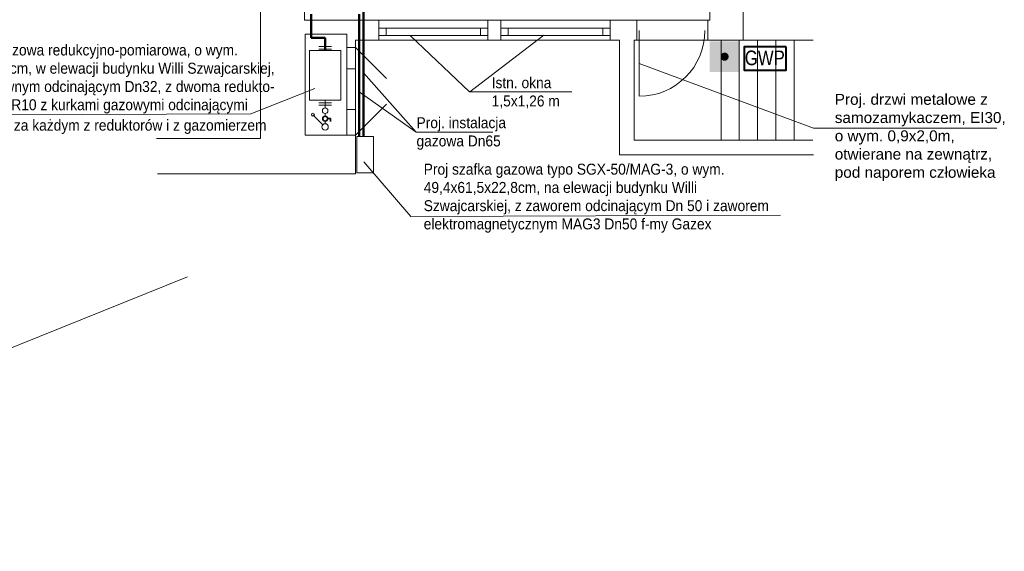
# Model space of a CAD drawing. Header units: millimetres. Extents: x -26820 to -12632, y -5851 to 1958.
# Tile 6 of 95: x -18908 to -17560, y -5851 to -5123. Entities that reach past the tile are written whole.
import ezdxf
from ezdxf.lldxf.tags import DXFTag

# ---------------------------------------------------------------- set-up
doc = ezdxf.new("R2010")
doc.units = ezdxf.units.MM
doc.linetypes.add('DASHED', pattern=[181.05, 120.7, -60.35])
doc.layers.add('__PROTECT_ZNAKI_DODATKOWE', color=10, linetype='Continuous')
for name, color, linetype, lineweight in [('A-INW-SC', 30, 'Continuous', 13), ('GAZ', 50, 'GAS_LINE', 50), ('INST_KOTŁOWNIA', 22, 'Continuous', 60), ('ściany', 84, 'Continuous', 35)]:
    doc.layers.add(name, color=color, linetype=linetype, lineweight=lineweight)
doc.styles.add('opis_szachtow', font='ARIALN.TTF')
doc.styles.get("Standard").update_dxf_attribs({"font": 'arial.ttf'})
tags = doc.linetypes.add('GAS_LINE', pattern='A,12.7,-5.08,["GAS",Standard,S=2.54,R=0,X=-2.54,Y=-1.27],-6.35', length=24.13).pattern_tags.tags
tags[6] = DXFTag(74, 10)

# ---------------------------------------------------------------- blocks, each defined once
blk = doc.blocks.new('__PROTECT_ZNAKI_ROP')
at = {"layer": '__PROTECT_ZNAKI_DODATKOWE'}
h = blk.add_hatch(color=256, dxfattribs=at)
h.paths.add_polyline_path([(-41.2, -42.2), (41.2, -42.2), (41.2, 41.3), (-41.2, 41.3)])
h.paths.add_polyline_path([(-37.5, 37.5), (37.5, 37.5), (37.5, -38.4), (-37.5, -38.4)], flags=16)
for points in [[(-37.5, 37.5), (-37.5, -38.4), (37.5, -38.4), (37.5, 37.5)], [(-11.3, -0.4, 1), (11.3, -0.4, 1)]]:
    blk.add_hatch(color=255, dxfattribs=at).paths.add_polyline_path(points)
h = blk.add_hatch(color=256, dxfattribs=at)
h.paths.add_polyline_path([(-29.6, -0.4, 1), (29.6, -0.4, 1)])
h.paths.add_polyline_path([(11.3, -0.4, -1), (-11.3, -0.4, -1)], flags=16)

msp = doc.modelspace()

# ---------------------------------------------------------------- linework, layer by layer
at = {"color": 7, "lineweight": 15}
for p, q in [((-18373.09, -5144.65), (-18292.05, -5221.56)), ((-18190.4, -5143.93), (-18291.86, -5221.56)), ((-17821.15, -5271.38), (-18059.85, -5182.72)), ((-18365.15, -5276.94), (-18437.45, -5195.57)), ((-18591.6, -5251.85), (-18504.07, -5217.21)), ((-18365.15, -5276.94), (-18443.05, -5221.76)), ((-18292.05, -5221.56), (-18151.86, -5221.56)), ((-19044.24, -5253.41), (-18591.6, -5251.85)), ((-18365.15, -5276.94), (-18260.07, -5276.94)), ((-17570.04, -5271.38), (-17821.15, -5271.38)), ((-18436.96, -5317.47), (-18372.37, -5392.29)), ((-18372.37, -5392.29), (-17866.14, -5390.55))]:
    msp.add_line(p, q, dxfattribs=at)
at = {"layer": 'A-INW-SC', "color": 7}
for p, q in [((-17917.33, -4096.93), (-17917.33, -5150.88)), ((-18578.46, -4418.18), (-18578.46, -5285.73)), ((-17963.13, -4455.18), (-17963.13, -5123.18)), ((-18518.13, -5072.18), (-18518.13, -5123.18)), ((-17963.13, -5123.18), (-18518.13, -5123.18)), ((-18416.13, -5123.18), (-18416.13, -5150.88)), ((-18267.13, -5134.21), (-18416.13, -5134.21)), ((-18406.13, -5134.21), (-18406.13, -5144.26)), ((-18277.13, -5134.21), (-18277.13, -5144.26)), ((-18267.13, -5123.18), (-18267.13, -5150.88)), ((-18249.43, -5123.18), (-18249.43, -5150.88)), ((-18099.43, -5134.21), (-18249.43, -5134.21)), ((-18239.43, -5134.21), (-18239.43, -5144.26)), ((-18109.43, -5134.21), (-18109.43, -5144.26)), ((-18099.43, -5123.18), (-18099.43, -5150.88)), ((-18062.93, -5123.18), (-18062.93, -5150.88)), ((-17965.93, -5123.18), (-17965.93, -5150.88)), ((-18517.13, -5142.38), (-18517.13, -5280.88)), ((-18460.13, -5142.38), (-18517.13, -5142.38)), ((-18460.13, -5142.38), (-18460.13, -5280.88)), ((-18267.13, -5144.26), (-18416.13, -5144.26)), ((-18099.43, -5144.26), (-18249.43, -5144.26)), ((-18059.85, -5137.72), (-18059.85, -5227.72)), ((-18498.44, -5159.56), (-18481.17, -5159.56)), ((-18498.44, -5162.9), (-18481.17, -5162.9)), ((-18460.13, -5160.88), (-18448.13, -5160.88)), ((-18086.74, -5150.88), (-18448.13, -5150.88)), ((-18448.13, -5150.88), (-18448.13, -5333.88)), ((-18405.71, -5203.3), (-18448.13, -5160.88)), ((-18086.74, -5150.88), (-18086.74, -5307.88)), ((-17821.78, -5150.88), (-18066.74, -5150.88)), ((-18066.74, -5150.88), (-18066.74, -5287.88)), ((-17947.74, -5150.88), (-17947.74, -5287.88)), ((-17922.74, -5150.88), (-17922.74, -5287.88)), ((-17897.74, -5150.88), (-17897.74, -5287.88)), ((-17872.74, -5150.88), (-17872.74, -5287.88)), ((-17847.74, -5150.88), (-17847.74, -5287.88)), ((-18468.2, -5164.88), (-18511.4, -5164.88)), ((-18511.4, -5164.88), (-18511.4, -5232.88)), ((-18468.2, -5164.88), (-18468.2, -5232.88)), ((-18448.13, -5189.88), (-18460.13, -5189.88)), ((-18468.2, -5232.88), (-18511.4, -5232.88)), ((-18498.44, -5236.46), (-18481.17, -5236.46)), ((-18498.44, -5239.8), (-18481.17, -5239.8)), ((-18489.8, -5232.88), (-18489.8, -5243.65)), ((-18405.71, -5238.45), (-18448.13, -5280.88)), ((-18492.87, -5266.56), (-18506.55, -5252.88)), ((-18489.8, -5251.25), (-18489.8, -5254.92)), ((-18448.13, -5245.88), (-18460.13, -5245.88)), ((-18489.8, -5261.62), (-18489.8, -5265.29)), ((-18460.13, -5280.88), (-18517.13, -5280.88)), ((-18448.13, -5280.88), (-18460.13, -5280.88)), ((-18578.46, -5285.73), (-18720.71, -5285.73)), ((-17822.32, -5287.88), (-18066.74, -5287.88)), ((-17821.09, -5307.88), (-18086.74, -5307.88)), ((-18448.13, -5333.88), (-18719.41, -5333.88)), ((-18678.35, -5474.9), (-19610.97, -5851.21))]:
    msp.add_line(p, q, dxfattribs=at)
msp.add_lwpolyline([(-18446.45, -5282.97), (-18446.45, -5332.37), (-18423.65, -5332.37), (-18423.65, -5282.97), (-18446.45, -5282.97)], dxfattribs=at)
for centre, radius in [((-18489.8, -5247.45), 3.8), ((-18506.55, -5252.88), 2.1), ((-18489.8, -5269.62), 4.33)]:
    msp.add_circle(centre, radius, dxfattribs=at)
msp.add_arc((-18059.85, -5137.72), 90, 270, 0, dxfattribs=at)
at = {"layer": 'GAZ', "color": 7, "ltscale": 2}
for p, q in [((-18437.45, -5108.18), (-18437.45, -5282.97)), ((-18443.05, -5114.98), (-18443.05, -5282.97))]:
    msp.add_line(p, q, dxfattribs=at)
at = {"layer": 'GAZ', "color": 7, "ltscale": 4}
for p, q in [((-18508.92, -5114.98), (-18508.92, -5147.39)), ((-18489.8, -5147.39), (-18508.92, -5147.39)), ((-18489.8, -5147.39), (-18489.8, -5164.88))]:
    msp.add_line(p, q, dxfattribs=at)
at = {"layer": 'GAZ', "color": 7, "lineweight": 35, "ltscale": 0.7}
for p, q in [((-18486.45, -5258.27), (-18482.33, -5258.27)), ((-18482.33, -5258.27), (-18482.33, -5262.42))]:
    msp.add_line(p, q, dxfattribs=at)
at = {"layer": 'GAZ', "color": 7, "linetype": 'Continuous', "lineweight": 35, "ltscale": 0.7}
msp.add_circle((-18489.8, -5258.27), 3.35, dxfattribs=at)
at = {"layer": 'INST_KOTŁOWNIA', "color": 7, "linetype": 'Continuous', "lineweight": 40, "ltscale": 0.6}
msp.add_lwpolyline([(-17858.53, -5159.98), (-17916.01, -5159.98), (-17916.01, -5191.7), (-17858.53, -5191.7), (-17858.53, -5159.98)], dxfattribs=at)

# ---------------------------------------------------------------- block references
at = {"layer": '__PROTECT_ZNAKI_DODATKOWE', "color": 7, "xscale": 0.4999999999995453, "yscale": 0.4999999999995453, "zscale": 0.4999999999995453}
msp.add_blockref('__PROTECT_ZNAKI_ROP', (-17942.9, -5173.19), dxfattribs=at)

# ---------------------------------------------------------------- texts
at = {"layer": 'INST_KOTŁOWNIA', "color": 1, "linetype": 'Continuous', "lineweight": 40, "ltscale": 0.6, "true_color": 0xf90606, "style": 'opis_szachtow'}
msp.add_text('GWP', height=20, rotation=0.08283, dxfattribs=at).set_placement((-17915.2, -5185.06))
at = {"layer": 'ściany', "color": 7, "linetype": 'DASHED', "char_height": 15, "attachment_point": 1}
for s, width, insert in [('\\A1;{\\W0.9;Istn. szafka gazowa redukcyjno-pomiarowa, o wym. 138,5x57x187cm, w elewacji budynku Willi Szwajcarskiej, \\Pz kurkiem głównym odcinającym Dn32, z dwoma redukto- rami ciśnienia R10 z kurkami gazowymi odcinającymi                    R 1 \\H0.7x;\\S1#4;\\H1.4286x;" za każdym z reduktorów i z gazomierzem G65 }', 484.268, (-19040, -5156.74)), ('{\\W0.9;Istn. okna 1,5x1,26 m}', 102.1272, (-18261.82, -5201.57)), ('{\\W0.9;Proj. instalacja gazowa Dn65 }', 174.0485, (-18364.7, -5256.35)), ('\\A1;{\\W0.9;Proj szafka gazowa typo SGX-50/MAG-3, o wym. 49,4x61,5x22,8cm, na elewacji budynku Willi Szwajcarskiej, z zaworem odcinającym Dn 50 i \\H1x;zaworem elektromagnetycznym MAG3 Dn50 f-my Gazex }', 484.268, (-18354.83, -5320.04))]:
    msp.add_mtext_dynamic_manual_height_columns(s, width=width, gutter_width=0.625, heights=[0], dxfattribs=dict(at, insert=insert))
at = {"layer": 'ściany', "color": 7, "linetype": 'DASHED', "insert": (-17792.07, -5224.31), "char_height": 15, "width": 237.7588, "attachment_point": 1}
msp.add_mtext('Proj. drzwi metalowe z samozamykaczem, EI30, o wym. 0,9x2,0m, otwierane na zewnątrz, pod naporem człowieka', dxfattribs=at)

doc.saveas('drawing.dxf')
